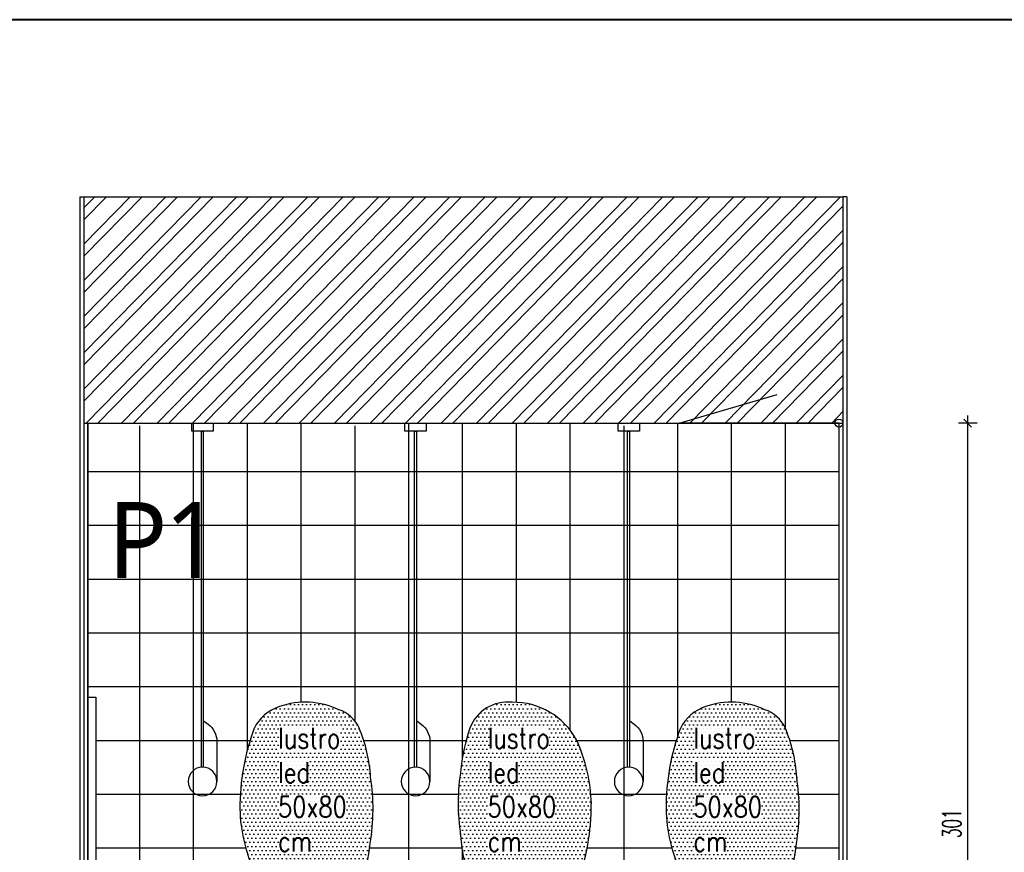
# Model space of a CAD drawing. Header units: centimetres. Extents: x -15121 to 30567, y -60641 to 0.
# Tile 83 of 256: x 7180 to 7550, y -26328 to -26016. Entities that reach past the tile are written whole.
import ezdxf

# ---------------------------------------------------------------- set-up
doc = ezdxf.new("R2010")
doc.units = ezdxf.units.CM
doc.header["$LTSCALE"] = 60
doc.layers.add('A Ramka', color=5, linetype='Continuous', lineweight=40)
for name, color, linetype in [('AIKA oznaczenia okładzin', 5, 'Continuous'), ('AIKA powierzchnie', 6, 'Continuous'), ('AIKA sufity podwieszane', 8, 'Continuous'), ('AIKA TYNK', 5, 'Continuous'), ('AIKA widoki wymiarowanie', 7, 'Continuous'), ('AIKA widokowe', 7, 'Continuous')]:
    doc.layers.add(name, color=color, linetype=linetype)
doc.styles.add('SŁAWKA', font='simplex.shx', dxfattribs={"height": 12.5})
doc.styles.add('WYM--ROMANSSHX-08', font='ROMANS.SHX', dxfattribs={"width": 0.8})
doc.styles.add('wymiar', font='txt.shx', dxfattribs={"width": 0.6})
doc.dimstyles.new('Dwudziestka', dxfattribs={"dimtxt": 7, "dimasz": 0.7, "dimexe": 5, "dimexo": 0, "dimgap": 2.5, "dimtad": 1, "dimtoh": 1, "dimdec": 3, "dimrnd": 0.5, "dimdsep": 46, "dimtxsty": 'wymiar', "dimblk": 'znacznik', "dimcen": 0, "dimdle": 5, "dimse1": 1, "dimse2": 1, "dimclrd": 256, "dimclre": 256, "dimclrt": 256, "dimadec": 0, "dimazin": 0, "dimtfac": 0.4, "dimtdec": 3, "dimtix": 1, "dimtofl": 0, "dimtmove": 2, "dimatfit": 3, "dimldrblk": 'znacznik', "dimfxl": 1, "dimtolj": 1, "dimarcsym": 0})

# ---------------------------------------------------------------- blocks, each defined once
blk = doc.blocks.new('lustro led')
at = {"layer": 'AIKA widokowe'}
h = blk.add_hatch(dxfattribs=at)
h.set_pattern_fill('DOTS', color=8, scale=0.8)
h.paths.add_polyline_path([(23.76, 16.23, 0.28089), (3.67, 28.04, 0.342642), (-9.64, 19.88, 0.056443), (-12.42, 7.09, 0.07931), (-12.53, -13.73, 0.083629), (-8.93, -29.25, 0.200399), (-2.56, -34.91, 0.19646), (16.03, -35.89, 0.202028), (23.96, -29.07, 0.089936), (28.45, -3.81, 0.103357)])
at = {"layer": 'AIKA widokowe', "color": 7}
for centre, radius, start, end in [((2.27, 15.39), 12.72, 83.6857, 159.3402), ((4.03, 5.66), 22.38, 28.1667, 90.9249), ((45.46, 1.2), 58.18, 161.2753, 174.1973), ((-21.83, -5.03), 50.3, 1.396, 24.9999), ((52.73, -3.66), 66.03, 170.6365, 188.775), ((-43.47, -4.04), 71.92, 339.6268, 0.1832), ((35.34, -10.81), 47.96, 183.4867, 202.6086), ((1.04, -24.45), 11.07, 205.7225, 251.0503), ((11.9, -23.07), 13.47, 287.868, 333.5545), ((7.94, -12.67), 24.6, 244.751, 289.2103)]:
    blk.add_arc(centre, radius, start, end, dxfattribs=at)
blk = doc.blocks.new('sl lampa zwis')
at = {"layer": 'AIKA widokowe', "color": 7}
for p, q in [((3.6, -127.75), (3.6, -1.5)), ((4.4, -1.5), (3.6, -1.5)), ((4.4, -127.75), (4.4, -1.5)), ((3.6, -110.39), (1.92, -111.61)), ((-1.38, -118.09), (-1.38, -133.12))]:
    blk.add_line(p, q, dxfattribs=at)
blk.add_lwpolyline([(0, 1.5), (0, -1.5), (8, -1.5), (8, 1.5)], close=True, dxfattribs=at)
blk.add_circle((4, -133.12), 5.38, dxfattribs=at)
blk.add_arc((6.62, -118.09), 8, 125.9805, 180, dxfattribs=at)
blk = doc.blocks.new('znacznik')
at = {"color": 0}
for points in [[(-4, 0), (4, 0)], [(0, -5), (0, 5)]]:
    blk.add_lwpolyline(points, dxfattribs=at)
at = {"color": 1}
blk.add_lwpolyline([(-2.12, -2.12), (2.12, 2.12)], dxfattribs=at)
blk = doc.blocks.new('*D6044')
at = {"layer": 'AIKA widoki wymiarowanie', "lineweight": -2, "transparency": 16777216}
blk.add_line((7535.76, -26467.42), (7535.76, -26167.82), dxfattribs=at)
at = {"layer": 'Defpoints', "color": 0, "transparency": 16777216}
for p in [(7467.21, -26167.12), (7535.76, -26167.12), (7467.21, -26468.12)]:
    blk.add_point(p, dxfattribs=at)
at = {"layer": 'AIKA widoki wymiarowanie', "lineweight": -2, "transparency": 16777216, "xscale": 0.7, "yscale": 0.7, "zscale": 0.7}
for p, rotation in [((7535.76, -26167.12), 90), ((7535.76, -26468.12), 270)]:
    blk.add_blockref('znacznik', p, dxfattribs=dict(at, rotation=rotation))
at = {"layer": 'AIKA widoki wymiarowanie', "transparency": 16777216, "insert": (7529.76, -26317.62), "char_height": 7, "attachment_point": 5, "rotation": 90, "style": 'wymiar'}
blk.add_mtext('\\A1;301', dxfattribs=at)

msp = doc.modelspace()

# ---------------------------------------------------------------- hatches: boundary and pattern name
at = {"layer": 'AIKA sufity podwieszane', "transparency": 33554610}
h = msp.add_hatch(dxfattribs=at)
h.set_pattern_fill('ANSI32', color=8, angle=0.6)
h.set_pattern_definition([(45.6, (2233.139, -1566.11), (-6.8053523, 6.6642933), []), (45.6, (2237.629, -1566.063), (-6.8053523, 6.6642933), [])])
h.paths.add_polyline_path([(7488.913, -26082.1228), (7203.913, -26082.1228), (7203.913, -26167.1228), (7485.913, -26167.1228, -1), (7488.913, -26167.1228)])

# ---------------------------------------------------------------- linework, layer by layer
at = {"layer": 'A Ramka', "transparency": 33554610}
msp.add_lwpolyline([(8118.3323, -26015.5744), (5960.3829, -26015.5744), (5960.3829, -27500.5744), (8118.3323, -27500.5744)], close=True, dxfattribs=at)
at = {"layer": 'AIKA powierzchnie', "color": 2}
msp.add_lwpolyline([(7205.413, -26167.1228), (7487.413, -26167.1228), (7487.413, -26468.1228), (7205.413, -26468.1228)], close=True, dxfattribs=at)
at = {"layer": 'AIKA TYNK'}
for p, q in [((7203.913, -26082.1228), (7203.913, -26468.1228)), ((7203.913, -26082.1228), (7488.913, -26082.1228)), ((7488.913, -26082.1228), (7488.913, -26468.1228)), ((7203.913, -26167.1228), (7488.913, -26167.1228))]:
    msp.add_line(p, q, dxfattribs=at)
at = {"layer": 'AIKA widokowe', "color": 8}
for p, q in [((7202.413, -26082.1228), (7202.413, -26468.1228)), ((7202.413, -26082.1228), (7203.913, -26082.1228)), ((7490.413, -26082.1228), (7488.913, -26082.1228)), ((7490.413, -26082.1228), (7490.413, -26468.1228)), ((7224.813, -26168.1228), (7224.813, -26378.1228)), ((7245.013, -26167.1228), (7245.013, -26338.8427)), ((7265.213, -26167.1228), (7265.213, -26290.293)), ((7285.413, -26167.1228), (7285.413, -26272.0218)), ((7305.613, -26168.1228), (7305.613, -26278.9725)), ((7325.813, -26167.1228), (7325.813, -26338.8329)), ((7346.013, -26167.1228), (7346.013, -26293.1979)), ((7366.213, -26167.1228), (7366.213, -26271.9961)), ((7386.413, -26167.1228), (7386.413, -26282.3921)), ((7406.613, -26168.1228), (7406.613, -26338.8257)), ((7426.813, -26167.1228), (7426.813, -26284.8323)), ((7447.013, -26167.1228), (7447.013, -26271.9755)), ((7467.213, -26167.1228), (7467.213, -26281.4714)), ((7205.413, -26185.3228), (7487.413, -26185.3228)), ((7205.413, -26205.5228), (7487.413, -26205.5228)), ((7205.413, -26225.7228), (7487.413, -26225.7228)), ((7205.413, -26245.9228), (7487.413, -26245.9228)), ((7205.413, -26266.1228), (7487.413, -26266.1228)), ((7208.413, -26286.3228), (7266.3372, -26286.3228)), ((7308.999, -26286.3228), (7347.4625, -26286.3228)), ((7388.9225, -26286.3228), (7426.3372, -26286.3228)), ((7468.999, -26286.3228), (7487.413, -26286.3228)), ((7208.413, -26306.5228), (7262.653, -26306.5228)), ((7312.2888, -26306.5228), (7344.5295, -26306.5228)), ((7394.2616, -26306.5228), (7422.653, -26306.5228)), ((7472.2888, -26306.5228), (7487.413, -26306.5228)), ((7208.413, -26326.7228), (7264.6813, -26326.7228)), ((7311.2544, -26326.7228), (7345.8662, -26326.7228)), ((7346.013, -26327.6808), (7346.013, -26378.1228)), ((7392.8936, -26326.7228), (7424.6813, -26326.7228)), ((7471.2544, -26326.7228), (7487.413, -26326.7228))]:
    msp.add_line(p, q, dxfattribs=at)
at = {"layer": 'AIKA widokowe', "color": 7}
for p, q in [((7205.413, -26167.1228), (7205.413, -26468.1228)), ((7487.413, -26167.1228), (7487.413, -26468.1228))]:
    msp.add_line(p, q, dxfattribs=at)
at = {"layer": 'AIKA widokowe', "color": 6}
msp.add_lwpolyline([(7487.413, -26167.1228), (7427.413, -26167.1228), (7464.192, -26156.3326)], dxfattribs=at)
at = {"layer": 'AIKA widokowe'}
msp.add_lwpolyline([(7205.413, -26270.1228), (7208.413, -26270.1228), (7208.413, -26350.1228), (7205.413, -26350.1228)], close=True, dxfattribs=at)
at = {"layer": 'AIKA widokowe', "color": 6}
msp.add_circle((7487.413, -26167.1228), 1.5, dxfattribs=at)

# ---------------------------------------------------------------- block references
at = {"layer": 'AIKA widokowe', "color": 6, "xscale": -1}
for p in [(7252.4751, -26168.6228), (7332.4751, -26168.6228), (7412.4751, -26168.6228)]:
    msp.add_blockref('sl lampa zwis', p, dxfattribs=at)
at = {"layer": 'AIKA widokowe', "color": 6, "xscale": 1.197459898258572, "yscale": 1.197459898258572, "zscale": 1.197459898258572, "rotation": 180}
for p in [(7296.5661, -26316.5973), (7456.5661, -26316.5973)]:
    msp.add_blockref('lustro led', p, dxfattribs=at)
at = {"layer": 'AIKA widokowe', "color": 6, "xscale": 1.197459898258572, "yscale": 1.197459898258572, "zscale": 1.197459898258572}
msp.add_blockref('lustro led', (7360.384, -26305.5562), dxfattribs=at)

# ---------------------------------------------------------------- texts
at = {"layer": 'AIKA oznaczenia okładzin', "insert": (7212.873, -26196.7816), "char_height": 28.472875, "width": 428.138012, "attachment_point": 1, "rotation": 0.003297, "style": 'SŁAWKA'}
msp.add_mtext('{\\fTrebuchet MS|b0|i0|c238|p34;\\T0.95;P1}', dxfattribs=at)
at = {"layer": 'AIKA widokowe', "char_height": 7.747958, "width": 41.232866, "attachment_point": 1, "style": 'WYM--ROMANSSHX-08'}
for insert in [(7276.8385, -26281.5713), (7355.5113, -26281.5713), (7432.7672, -26281.5713)]:
    msp.add_mtext('lustro led 50x80 cm', dxfattribs=dict(at, insert=insert))

# ---------------------------------------------------------------- dimensions: what is measured, and where the dimension line sits
at = {"layer": 'AIKA widoki wymiarowanie'}
dim = msp.add_linear_dim(base=(7535.7643, -26167.1228), p1=(7467.213, -26468.1228), p2=(7467.213, -26167.1228), angle=90, dimstyle='Dwudziestka', dxfattribs=at)
dim.commit()
dim.dimension.update_dxf_attribs({"geometry": '*D6044', "text_midpoint": (7529.7643, -26317.6228)})

doc.saveas('drawing.dxf')
